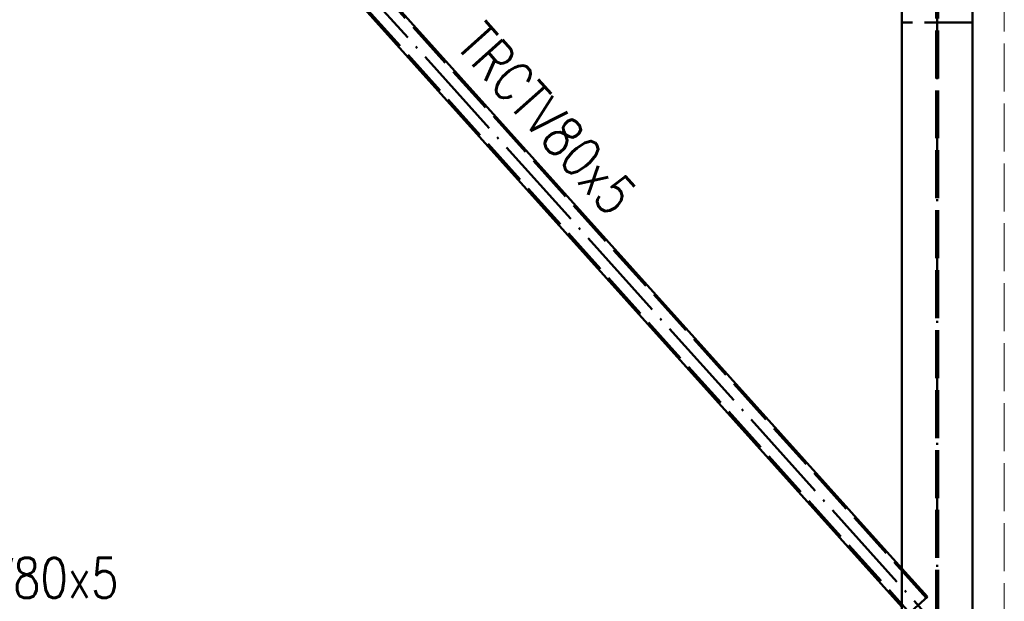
# Paper-space layout 'Layout1' of a CAD drawing. Extents: x -2 to 1033, y -36 to 596.
# Tile 42 of 256: x 222 to 284, y 177 to 213. Entities that reach past the tile are written whole.
import ezdxf

# ---------------------------------------------------------------- set-up
doc = ezdxf.new("R2010")
doc.units = 0
doc.linetypes.add('ACAD_ISO02W100', pattern=[15, 12, -3])
doc.linetypes.add('ACAD_ISO04W100', pattern=[30.5, 24, -3, 0.5, -3])
for name, color, linetype, lineweight in [('SS_PODKLADY_PANELY', 9, 'CONTINUOUS', 13), ('SS_POPIS_PROFILU', 13, 'CONTINUOUS', 25), ('SS_SLOUPY KRAJNÍ', 143, 'CONTINUOUS', 50), ('SS_ZTUŽENÍ STĚNY', 203, 'CONTINUOUS', 50)]:
    doc.layers.add(name, color=color, linetype=linetype, lineweight=lineweight)
doc.styles.add('romans.shx', font='romans.shx', dxfattribs={"height": 5})

psp = doc.layouts.get("Layout1")

# ---------------------------------------------------------------- linework, layer by layer
at = {"layer": 'SS_PODKLADY_PANELY', "color": 9, "linetype": 'ACAD_ISO02W100', "ltscale": 0.25}
psp.add_line((284.0122, 241.4755), (284.0122, 110.993), dxfattribs=at)
at = {"layer": 'SS_PODKLADY_PANELY', "color": 9, "linetype": 'Continuous', "ltscale": 0.25}
psp.add_line((282.0122, 111.793), (282.0122, 238.8263), dxfattribs=at)
at = {"layer": 'SS_SLOUPY KRAJNÍ', "color": 7, "linetype": 'ACAD_ISO04W100', "ltscale": 0.25}
psp.add_line((279.8145, 110.993), (279.8145, 238.993), dxfattribs=at)
at = {"layer": 'SS_SLOUPY KRAJNÍ', "color": 1, "linetype": 'Continuous', "ltscale": 0.25}
for p, q in [((277.6145, 238.7953), (277.6145, 111.793)), ((282.0145, 111.793), (282.0145, 238.7953))]:
    psp.add_line(p, q, dxfattribs=at)
at = {"layer": 'SS_SLOUPY KRAJNÍ', "color": 3, "linetype": 'ACAD_ISO02W100', "ltscale": 0.25}
for p, q in [((279.7445, 111.793), (279.7445, 238.816)), ((279.8845, 111.793), (279.8845, 238.816)), ((282.0145, 212.793), (277.6145, 212.793))]:
    psp.add_line(p, q, dxfattribs=at)
at = {"layer": 'SS_ZTUŽENÍ STĚNY', "color": 7, "linetype": 'ACAD_ISO04W100', "ltscale": 0.25}
psp.add_line((222.3145, 238.993), (279.8145, 174.993), dxfattribs=at)
at = {"layer": 'SS_ZTUŽENÍ STĚNY', "color": 1, "linetype": 'Continuous', "ltscale": 0.25}
for p, q in [((224.093, 235.8164), (277.6145, 176.2447)), ((277.6145, 178.6387), (226.2439, 235.8164))]:
    psp.add_line(p, q, dxfattribs=at)
at = {"layer": 'SS_ZTUŽENÍ STĚNY', "color": 3, "linetype": 'ACAD_ISO02W100', "ltscale": 0.25}
for p, q in [((224.176, 235.8737), (278.0947, 175.8598)), ((279.1361, 176.7955), (226.058, 235.8737)), ((277.6145, 178.6387), (279.2105, 176.8623)), ((278.0203, 175.793), (279.2105, 176.8623))]:
    psp.add_line(p, q, dxfattribs=at)

# ---------------------------------------------------------------- texts
at = {"layer": 'SS_POPIS_PROFILU', "color": 13, "style": 'romans.shx', "width": 0.8}
psp.add_text('TRCTV80x5', height=2.5, rotation=311.937713, dxfattribs=at).set_placement((249.6365, 211.3071))
psp.add_text('TRCTV80x5', height=2.5, dxfattribs=at).set_placement((214.1487, 176.793))

doc.saveas('drawing.dxf')
